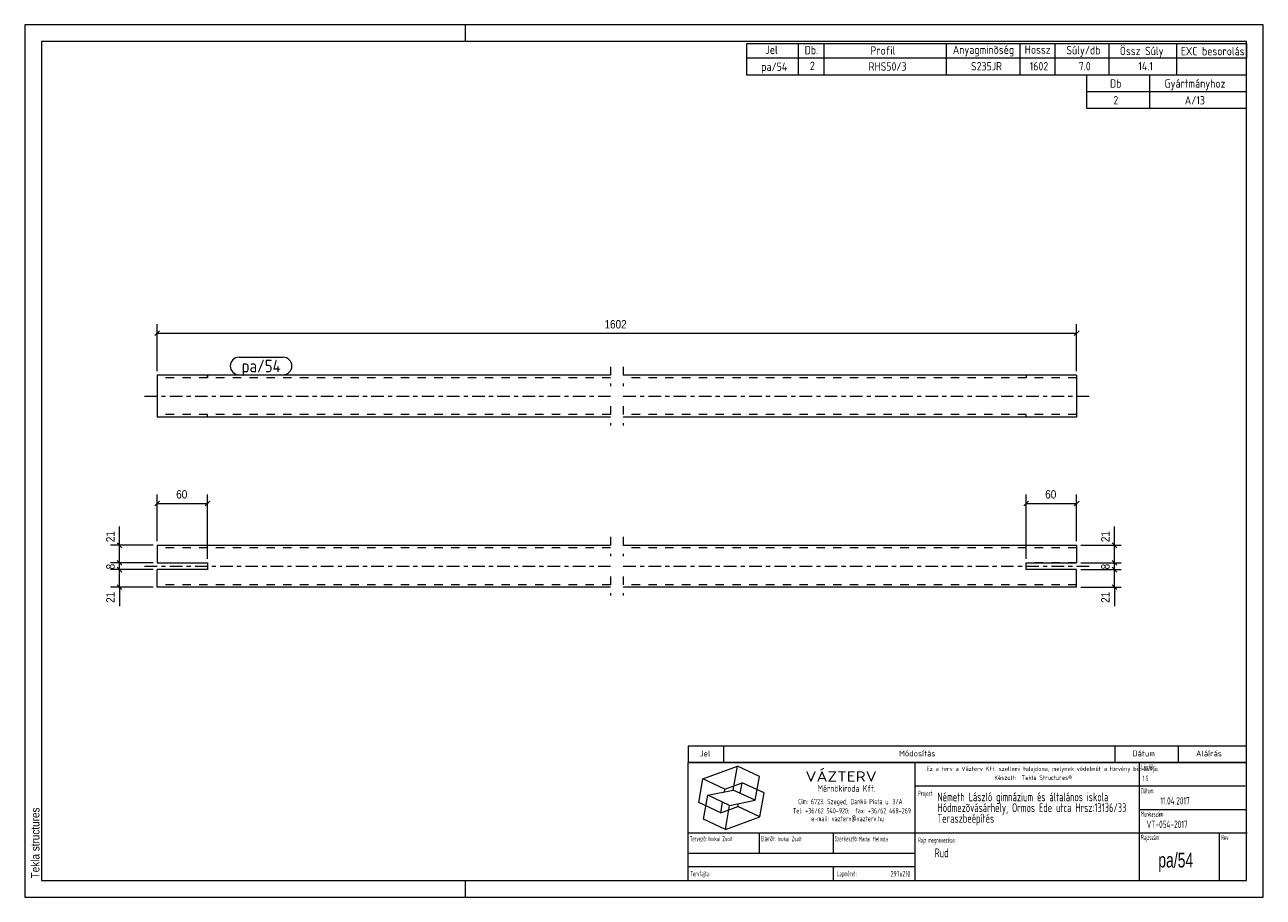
# Model space of a CAD drawing. Header units: millimetres. Extents: x 1 to 296, y 1 to 209.
import ezdxf

# ---------------------------------------------------------------- set-up
doc = ezdxf.new("R2010")
doc.units = ezdxf.units.MM
for name, pattern in [('XKITLINE00', [0]), ('XKITLINE02', [4, 2, -2]), ('XKITLINE03', [6, 3, -1, 1, -1])]:
    doc.linetypes.add(name, pattern=pattern)
for name, color, linetype, lineweight in [('Bemassung', 1, 'Continuous', 0), ('Teil', 7, 'Continuous', 0), ('Text', 5, 'Continuous', 0), ('Ueberschrift', 7, 'Continuous', 0), ('Zeichnungsrahmen', 3, 'Continuous', 0)]:
    doc.layers.add(name, color=color, linetype=linetype, lineweight=lineweight)
doc.styles.add('ARIAL', font='ARIAL.TTF')
doc.styles.add('ISOCPEUR', font='ISOCPEUR.TTF')
doc.styles.add('ISOCPEUR_BOLD', font='ARIAL.TTF')
doc.styles.add('ISOCPUER', font='ARIAL.TTF')

msp = doc.modelspace()

# ---------------------------------------------------------------- linework, layer by layer
at = {"layer": 'Bemassung', "linetype": 'XKITLINE00', "lineweight": 0}
for p, q in [((33.12, 136.02), (31.98, 134.88)), ((32.55, 126.45), (32.55, 137.6)), ((252.12, 136.02), (250.98, 134.88)), ((251.55, 126.45), (251.55, 137.6)), ((32.55, 135.45), (251.55, 135.45)), ((33.12, 95.46), (31.98, 94.33)), ((32.55, 85.9), (32.55, 97.05)), ((32.55, 94.9), (44.55, 94.9)), ((45.12, 95.46), (43.98, 94.33)), ((44.55, 81.7), (44.55, 97.05)), ((240.12, 95.46), (238.98, 94.33)), ((239.55, 81.7), (239.55, 97.05)), ((239.55, 94.9), (251.55, 94.9)), ((252.12, 95.46), (250.98, 94.33)), ((251.55, 85.9), (251.55, 97.05)), ((23.55, 84.9), (23.55, 89.36)), ((23.55, 84.9), (23.55, 89.36)), ((260.55, 84.9), (260.55, 89.36)), ((260.55, 84.9), (260.55, 89.36)), ((31.55, 84.9), (21.4, 84.9)), ((22.98, 85.46), (24.12, 84.33)), ((23.55, 80.7), (23.55, 84.9)), ((252.55, 84.9), (262.15, 84.9)), ((259.98, 85.46), (261.12, 84.33)), ((260.55, 80.7), (260.55, 84.9)), ((31.55, 80.7), (21.4, 80.7)), ((31.55, 80.7), (22.8, 80.7)), ((22.98, 81.26), (24.12, 80.13)), ((22.98, 81.26), (24.12, 80.13)), ((22.98, 79.66), (24.12, 78.53)), ((22.98, 79.66), (24.12, 78.53)), ((23.55, 79.1), (23.55, 80.7)), ((252.55, 80.7), (262.15, 80.7)), ((252.55, 80.7), (257, 80.7)), ((259.8, 80.7), (262.15, 80.7)), ((259.98, 81.26), (261.12, 80.13)), ((259.98, 81.26), (261.12, 80.13)), ((259.98, 79.66), (261.12, 78.53)), ((259.98, 79.66), (261.12, 78.53)), ((260.55, 79.1), (260.55, 80.7)), ((31.55, 79.1), (21.4, 79.1)), ((31.55, 79.1), (22.8, 79.1)), ((23.55, 74.9), (23.55, 79.1)), ((252.55, 79.1), (257, 79.1)), ((252.55, 79.1), (262.15, 79.1)), ((259.8, 79.1), (262.15, 79.1)), ((260.55, 74.9), (260.55, 79.1)), ((31.55, 74.9), (21.4, 74.9)), ((22.98, 75.46), (24.12, 74.33)), ((23.55, 74.9), (23.55, 70.43)), ((23.55, 74.9), (23.55, 70.43)), ((252.55, 74.9), (262.15, 74.9)), ((259.98, 75.46), (261.12, 74.33)), ((260.55, 74.9), (260.55, 70.43)), ((260.55, 74.9), (260.55, 70.43))]:
    msp.add_line(p, q, dxfattribs=at)
at = {"layer": 'Bemassung'}
for p in [(32.55, 135.45), (251.55, 135.45), (32.55, 94.9), (44.55, 94.9), (239.55, 94.9), (251.55, 94.9), (23.55, 84.9), (260.55, 84.9), (23.55, 80.7), (23.55, 80.7), (260.55, 80.7), (260.55, 80.7), (23.55, 79.1), (23.55, 79.1), (260.55, 79.1), (260.55, 79.1), (23.55, 74.9), (260.55, 74.9)]:
    msp.add_point(p, dxfattribs=at)
at = {"layer": 'Teil', "linetype": 'XKITLINE02', "lineweight": 0}
for p, q in [((140.55, 127.45), (140.55, 122.85)), ((143.55, 127.45), (143.55, 122.85)), ((140.55, 124.85), (32.55, 124.85)), ((44.55, 125.45), (44.55, 124.85)), ((44.55, 124.85), (44.55, 125.45)), ((251.55, 124.85), (143.55, 124.85)), ((239.55, 125.45), (239.55, 124.85)), ((140.55, 118.05), (140.55, 113.45)), ((143.55, 118.05), (143.55, 113.45)), ((140.55, 116.05), (32.55, 116.05)), ((44.55, 115.45), (44.55, 116.05)), ((251.55, 116.05), (143.55, 116.05)), ((239.55, 115.45), (239.55, 116.05)), ((140.55, 86.9), (140.55, 82.3)), ((143.55, 86.9), (143.55, 82.3)), ((140.55, 84.3), (32.55, 84.3)), ((251.55, 84.3), (143.55, 84.3)), ((251.55, 80.7), (239.55, 80.7)), ((239.55, 80.7), (239.55, 80.7)), ((239.55, 80.7), (239.55, 80.7)), ((140.55, 77.5), (140.55, 72.9)), ((143.55, 77.5), (143.55, 72.9)), ((251.55, 79.1), (239.55, 79.1)), ((251.55, 79.1), (251.55, 79.1)), ((251.55, 79.1), (251.55, 79.1)), ((140.55, 75.5), (32.55, 75.5)), ((251.55, 75.5), (143.55, 75.5))]:
    msp.add_line(p, q, dxfattribs=at)
at = {"layer": 'Teil', "linetype": 'XKITLINE00', "lineweight": 0}
for p, q in [((140.55, 125.45), (32.55, 125.45)), ((32.55, 125.45), (32.55, 115.45)), ((251.55, 125.45), (143.55, 125.45)), ((251.55, 125.45), (251.55, 115.45)), ((140.55, 115.45), (32.55, 115.45)), ((251.55, 115.45), (143.55, 115.45)), ((32.55, 84.9), (32.55, 80.7)), ((32.55, 84.9), (140.55, 84.9)), ((143.55, 84.9), (251.55, 84.9)), ((251.55, 84.9), (251.55, 80.7)), ((32.55, 80.7), (44.55, 80.7)), ((44.55, 80.7), (44.55, 79.1)), ((239.55, 79.1), (239.55, 80.7)), ((239.55, 80.7), (251.55, 80.7)), ((44.55, 79.1), (32.55, 79.1)), ((32.55, 74.9), (32.55, 79.1)), ((251.55, 79.1), (239.55, 79.1)), ((251.55, 74.9), (251.55, 79.1)), ((140.55, 74.9), (32.55, 74.9)), ((251.55, 74.9), (143.55, 74.9))]:
    msp.add_line(p, q, dxfattribs=at)
at = {"layer": 'Teil', "linetype": 'XKITLINE03', "lineweight": 0}
for p, q in [((29.55, 120.45), (140.55, 120.45)), ((143.55, 120.45), (254.55, 120.45)), ((29.55, 79.9), (140.55, 79.9)), ((143.55, 79.9), (254.55, 79.9))]:
    msp.add_line(p, q, dxfattribs=at)
at = {"layer": 'Text', "linetype": 'XKITLINE00', "lineweight": 0}
for p, q in [((52.05, 129.75), (62.53, 129.75)), ((52.05, 125.55), (62.53, 125.55))]:
    msp.add_line(p, q, dxfattribs=at)
for centre, start, end in [((52.05, 127.65), 90, 270), ((62.53, 127.65), 270, 90)]:
    msp.add_arc(centre, 2.1, start, end, dxfattribs=at)
at = {"layer": 'Ueberschrift', "linetype": 'XKITLINE00', "lineweight": 0}
for p, q in [((173, 204.54), (292, 204.54)), ((173, 201.04), (173, 204.54)), ((185.3, 201.04), (185.3, 204.54)), ((191.44, 201.04), (191.44, 204.54)), ((220.54, 201.04), (220.54, 204.54)), ((238.09, 201.05), (238.09, 204.55)), ((246.43, 201.04), (246.43, 204.54)), ((259.28, 201.04), (259.28, 204.54)), ((275.4, 201.02), (275.4, 204.52)), ((292, 204.54), (292, 201.04)), ((292, 201.04), (173, 201.04)), ((173, 197), (173, 201)), ((185.3, 197), (185.3, 201)), ((191.44, 197), (191.44, 201)), ((220.54, 197), (220.54, 201)), ((238.09, 197), (238.09, 201)), ((246.43, 197), (246.43, 201)), ((259.28, 197), (259.28, 201)), ((275.41, 197), (275.41, 201)), ((292, 197), (173, 197)), ((254, 193), (254, 197)), ((269, 193), (269, 197)), ((292, 193), (254, 193)), ((254, 189), (254, 193)), ((269, 189), (269, 193)), ((292, 189), (254, 189)), ((159, 37.07), (292, 37.07)), ((159, 37), (159, 33.14)), ((167.4, 37), (167.4, 33.14)), ((260.64, 37.07), (260.64, 33.21)), ((275.76, 37.07), (275.76, 33.21)), ((159, 33.22), (292, 33.22)), ((159, 33.14), (292, 33.14)), ((159, 5), (159, 33.14)), ((213.11, 5), (213.11, 33.14)), ((266.49, 5), (266.49, 33.14)), ((162.55, 29.24), (170.77, 32.23)), ((169.77, 26.55), (170.77, 32.23)), ((176, 29.79), (170.77, 32.23)), ((175, 24.11), (176, 29.79)), ((161.54, 23.55), (162.55, 29.24)), ((167.78, 26.8), (162.55, 29.24)), ((167.66, 26.12), (167.78, 26.8)), ((167.78, 26.8), (171.89, 28.3)), ((171.44, 25.76), (171.89, 28.3)), ((177.12, 25.86), (171.89, 28.3)), ((213.11, 27.54), (291.69, 27.54)), ((162.67, 19.62), (163.67, 25.3)), ((163.67, 25.3), (169.77, 26.55)), ((168.9, 22.86), (163.67, 25.3)), ((166.78, 21.11), (167.22, 23.65)), ((168.9, 22.86), (175, 24.11)), ((175, 24.11), (169.77, 26.55)), ((176.12, 20.17), (177.12, 25.86)), ((166.78, 21.11), (161.54, 23.55)), ((166.78, 21.11), (170.89, 22.61)), ((167.9, 17.18), (168.9, 22.86)), ((170.89, 22.61), (171.01, 23.29)), ((176.12, 20.17), (170.89, 22.61)), ((266.49, 21.94), (292, 21.94)), ((167.9, 17.18), (162.67, 19.62)), ((167.9, 17.18), (176.12, 20.17)), ((159, 16.34), (292.21, 16.34)), ((175.99, 11.48), (175.99, 16.39)), ((193.55, 16.39), (193.55, 11.49)), ((285.52, 16.28), (285.52, 5)), ((159.07, 11.49), (213.14, 11.49)), ((159.04, 8.34), (213.11, 8.34)), ((193.55, 8.31), (193.55, 5.13))]:
    msp.add_line(p, q, dxfattribs=at)
at = {"layer": 'Zeichnungsrahmen', "linetype": 'XKITLINE00', "lineweight": 0}
for p, q in [((296, 209), (1, 209)), ((1, 209), (1, 1)), ((106, 205), (106, 209)), ((296, 1), (296, 209)), ((292, 205), (5, 205)), ((5, 205), (5, 5)), ((292, 5), (292, 205)), ((5, 5), (292, 5)), ((106, 1), (106, 5)), ((1, 1), (296, 1))]:
    msp.add_line(p, q, dxfattribs=at)

# ---------------------------------------------------------------- texts
at = {"layer": 'Bemassung', "style": 'ISOCPUER', "width": 0.85}
for s, p in [('1602', (139.08, 136.6)), ('60', (37.07, 96.05)), ('60', (244.07, 96.05))]:
    msp.add_text(s, height=2, dxfattribs=at).set_placement(p)
for s, p in [('21', (22.4, 85.65)), ('21', (259.4, 85.65)), ('8', (22.4, 79.16)), ('8', (259.4, 79.16)), ('21', (22.4, 71.18)), ('21', (259.4, 71.18))]:
    msp.add_text(s, height=2, rotation=90.0002, dxfattribs=at).set_placement(p)
at = {"layer": 'Text', "style": 'ISOCPEUR', "width": 0.85}
msp.add_text('pa/54', height=3, dxfattribs=at).set_placement((52.65, 126.15))
at = {"layer": 'Ueberschrift'}
for s, height, style, width, p in [('Jel', 2, 'ISOCPEUR', 0.85, (177.44, 202.04)), ('Db.', 2, 'ISOCPEUR', 0.85, (186.78, 201.95)), ('Profil', 2, 'ISOCPEUR', 0.85, (202.44, 201.86)), ('Anyagminõség', 2, 'ISOCPEUR', 0.85, (222.06, 202.04)), ('Hossz', 2, 'ISOCPEUR', 0.85, (239.18, 202.08)), ('Súly/db', 2, 'ISOCPEUR', 0.85, (249.11, 201.94)), ('Össz Súly', 2, 'ISOCPEUR', 0.85, (261.83, 201.76)), ('EXC besorolás', 2, 'ISOCPEUR', 0.85, (276.36, 201.71)), ('pa/54', 2, 'ISOCPEUR', 0.85, (176.42, 198)), ('2', 2, 'ISOCPEUR', 0.85, (188.02, 198.19)), ('RHS50/3', 2, 'ISOCPEUR', 0.85, (202, 198.05)), ('S235JR', 2, 'ISOCPEUR', 0.85, (226.39, 198.11)), ('1602', 2, 'ISOCPEUR', 0.85, (240.37, 198.11)), ('7.0', 2, 'ISOCPEUR', 0.85, (252.04, 198.12)), ('14.1', 2, 'ISOCPEUR', 0.85, (266.24, 198.12)), ('Db', 2, 'ISOCPEUR', 0.85, (259.5, 194)), ('Gyártmányhoz', 2, 'ISOCPEUR', 0.85, (272.5, 194)), ('2', 2, 'ISOCPEUR', 0.85, (260.3, 190)), ('A/13', 2, 'ISOCPEUR', 0.85, (277.31, 190)), ('Jel', 1.4, 'ISOCPEUR', 0.85, (161.84, 34.58)), ('Módosítás', 1.4, 'ISOCPEUR', 0.85, (209.25, 34.58)), ('Dátum', 1.4, 'ISOCPEUR', 0.85, (264.86, 34.58)), ('Aláírás', 1.4, 'ISOCPEUR', 0.85, (280, 34.58)), ('Lépték:', 1.26, 'ISOCPEUR', 0.51, (266.96, 31.43)), ('VÁZTERV', 2.45, 'ISOCPEUR', 1.19, (186.96, 28.56)), ('Ez a terv a Vázterv Kft. szellemi tulajdona, melynek védelmét a törvény biztosítja.', 1.05, 'ISOCPEUR', 0.838832, (215.8, 31.11)), ('Készült:  Tekla Structures®', 1.05, 'ISOCPEUR', 0.838832, (231.96, 28.98)), ('1:5', 1.26, 'ISOCPEUR', 0.595, (267.27, 28.7)), ('Mérnökiroda Kft.', 1.61, 'ISOCPEUR', 0.68, (189.86, 26.15)), ('Dátum:', 1.26, 'ISOCPEUR', 0.51, (266.91, 25.76)), ('Cím: 6723. Szeged, Dankó Pista u. 3/A', 1.26, 'ISOCPEUR', 0.68, (185.24, 23.18)), ('Project:', 1.26, 'ISOCPEUR', 0.51, (213.81, 25.12)), ('Németh László gimnázium és általános iskola', 2.1, 'ISOCPEUR', 0.595, (218.39, 23.87)), ('Hódmezõvásárhely, Ormos Ede utca Hrsz:13136/33', 2.1, 'ISOCPEUR', 0.595, (218.4, 21.31)), ('11.04.2017', 1.75, 'ISOCPEUR', 0.595, (271.48, 23.11)), ('Tel: +36/62 540-920;  fax: +36/62 468-269', 1.26, 'ISOCPEUR', 0.68, (183.98, 20.99)), ('Teraszbeépítés', 2.1, 'ISOCPEUR', 0.595, (218.4, 18.75)), ('Munkaszám:', 1.26, 'ISOCPEUR', 0.51, (266.87, 20.23)), ('e-mail: vazterv@vazterv.hu', 1.26, 'ISOCPEUR', 0.68, (188.32, 19.12)), ('VT-054-2017', 1.75, 'ISOCPEUR', 0.595, (268.23, 17.51)), ('Tervezõ:', 1.26, 'ISOCPEUR', 0.51, (159.4, 14.32)), ('Inokai Zsolt', 1.12, 'ISOCPEUR', 0.595, (163.85, 14.37)), ('Ellenõr:', 1.26, 'ISOCPEUR', 0.51, (176.35, 14.35)), ('Inokai Zsolt', 1.12, 'ISOCPEUR', 0.595, (180.32, 14.35)), ('Szerkesztõ:', 1.26, 'ISOCPEUR', 0.51, (193.9, 14.32)), ('Madai Melinda', 1.12, 'ISOCPEUR', 0.595, (199.65, 14.33)), ('Rajz megnevezése:', 1.26, 'ISOCPEUR', 0.51, (213.8, 13.98)), ('Rajzszám:', 1.26, 'ISOCPEUR', 0.51, (266.92, 14.65)), ('Rev:', 1.26, 'ISOCPEUR', 0.51, (285.98, 14.62)), ('Rud', 2.1, 'ISOCPEUR', 0.595, (217.73, 10.54)), ('pa/54', 3.5, 'ISOCPEUR_BOLD', 0.68, (271, 8.1)), ('Tervfajta:', 1.26, 'ISOCPEUR', 0.51, (159.53, 5.99)), ('Lapméret:', 1.26, 'ISOCPEUR', 0.51, (194.51, 5.99)), ('297x210', 1.4, 'ISOCPEUR', 0.595, (207.25, 5.89))]:
    msp.add_text(s, height=height, dxfattribs=dict(at, style=style, width=width)).set_placement(p)
at = {"layer": 'Zeichnungsrahmen', "style": 'ARIAL', "width": 0.85}
msp.add_text('Tekla structures', height=2, rotation=90, dxfattribs=at).set_placement((4.5, 5.5))

doc.saveas('drawing.dxf')
